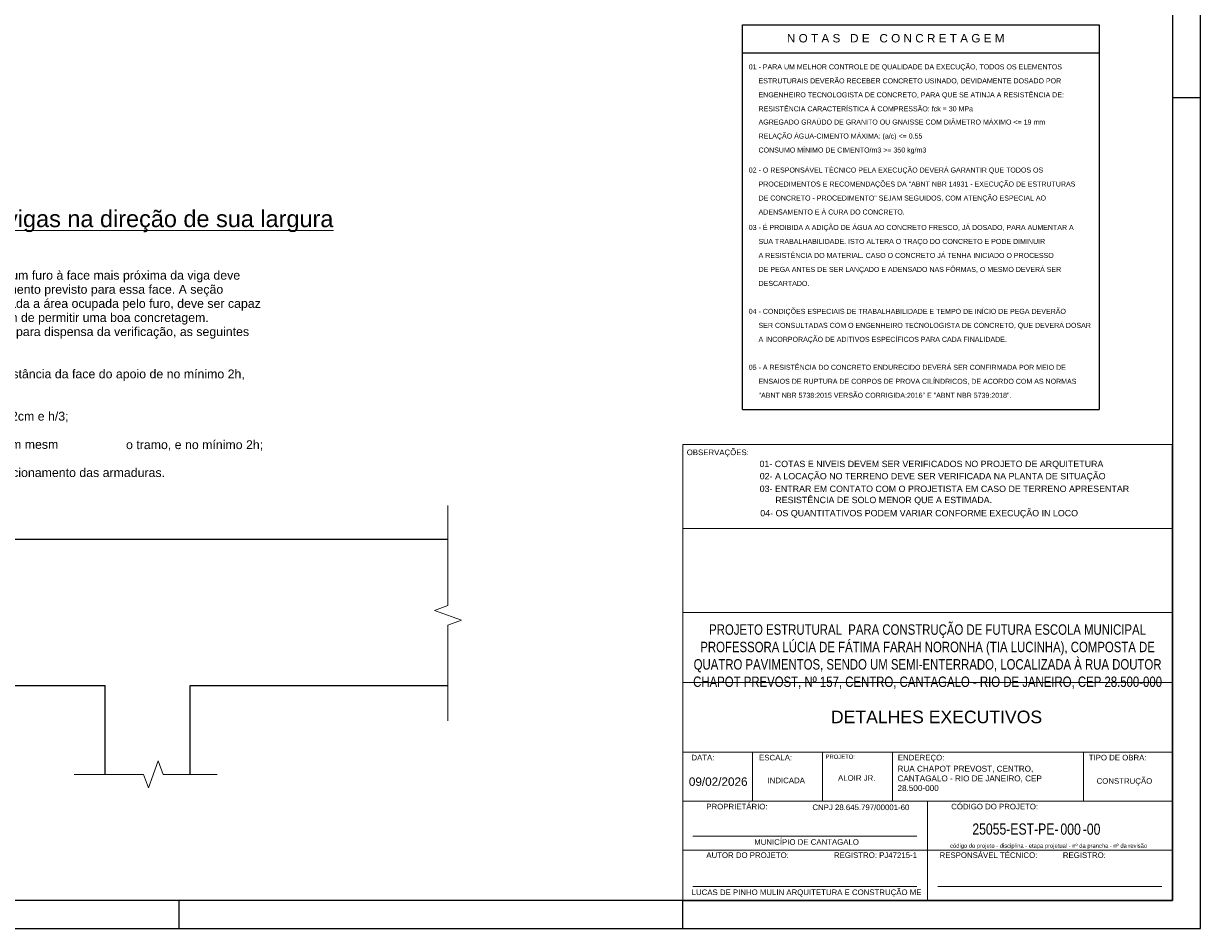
# Model space of a CAD drawing. Header units: millimetres. Extents: x 10 to 1250, y -62 to 528.
# Tile 2 of 193: x 52 to 94, y -62 to -29. Entities that reach past the tile are written whole.
import ezdxf

# ---------------------------------------------------------------- set-up
doc = ezdxf.new("R2010")
doc.units = ezdxf.units.MM
doc.header["$LTSCALE"] = 0.05
for name, color, linetype in [('1', 7, 'Continuous'), ('38', 4, 'Continuous'), ('47', 7, 'Continuous'), ('57', 160, 'Continuous'), ('FOLHA_PADRÃO', 7, 'Continuous'), ('G-ANNO-NPLT', 1, 'Continuous'), ('PENA-04', 3, 'Continuous'), ('Texto1', 1, 'Continuous'), ('TEXTO2', 4, 'Continuous')]:
    doc.layers.add(name, color=color, linetype=linetype)
for name, color, linetype, lineweight in [('Cotas', 9, 'Continuous', 5), ('G-ANNO-TEXT', 231, 'Continuous', 9), ('G-ANNO-TTLB', 6, 'Continuous', 30), ('LC-Textos', 3, 'Continuous', 20)]:
    doc.layers.add(name, color=color, linetype=linetype, lineweight=lineweight)
doc.styles.add('Arial', font='arial.ttf')
doc.styles.add('Arial_1', font='arial.ttf', dxfattribs={"height": 0.238125})
doc.styles.add('Arial_2', font='arial.ttf', dxfattribs={"height": 0.25})
doc.styles.add('Arial_3', font='arial.ttf', dxfattribs={"height": 0.1})
doc.styles.add('Arial_4', font='arial.ttf', dxfattribs={"width": 0.78, "height": 0.0002})
doc.styles.add('Arial_5', font='arial.ttf', dxfattribs={"height": 0.000175})
doc.styles.add('ESTILO-1', font='arial.ttf')
doc.styles.get("Standard").update_dxf_attribs({"font": 'arial.ttf'})

# ---------------------------------------------------------------- blocks, each defined once
blk = doc.blocks.new('A$C04FF4278')
at = {"layer": 'Texto1', "lineweight": 0, "style": 'ESTILO-1'}
for s, height, p in [('Em qualquer caso, a distância mínima de um furo à face mais próxima da viga deve ', 6.3104, (24.95, 143.21)), ('ser no mínimo igual a 5cm e duas vezes o cobrimento previsto para essa face. A seção ', 6.3104, (-0.9, 133.13)), ('remanescente nessa região, tendo sido descontada a área ocupada pelo furo, deve ser capaz ', 6.3104, (-0.04, 123.05)), ('de resistir aos esforços previstos no cálculo, além de permitir uma boa concretagem.', 6.3104, (-0.9, 112.97)), ('Devem ser respeitadas, simultaneamente, para dispensa da verificação, as seguintes ', 6.3104, (24.95, 102.89)), ('condições:', 6.31, (-0.9, 92.82)), ('a)', 6.31, (24.87, 72.66)), ('abertura em zona de tração e a uma distância da face do apoio de no mínimo 2h, ', 6.3104, (38.01, 72.66)), ('onde h é a altura da viga;', 6.3104, (38.01, 62.58)), ('b)', 6.31, (24.87, 42.42)), ('dimensão da abertura de no máximo 12cm e h/3;', 6.3104, (38.01, 42.42)), ('c)', 6.31, (24.87, 22.26)), ('distância', 6.31, (38.01, 22.26)), (' entre faces de aberturas, num mesm', 6.3104, (76.25, 22.26)), ('o tramo, e no mínimo 2h;', 6.3104, (271.14, 22.05)), ('d)', 6.31, (24.87, 2.1)), ('cobrimentos suficien', 6.3104, (38.01, 2.1)), ('tes e não seccionamento das armaduras.', 6.3104, (137.33, 2.1))]:
    blk.add_text(s, height=height, dxfattribs=at).set_placement(p)
at = {"layer": 'TEXTO2', "lineweight": 0, "style": 'ESTILO-1'}
blk.add_text('%%uFuros que atravessam vigas na direção de sua largura', height=12, dxfattribs=at).set_placement((14.02, 180.77))
blk = doc.blocks.new('A$C0988421F')
at = {"layer": 'Cotas', "linetype": 'Continuous'}
for points in [[(506.01, 56.61), (506.01, 90.82), (510.82, 92.57), (501.2, 96.07), (506.01, 97.82), (506.01, 133.59)], [(372.46, 37.5), (397.28, 37.5), (399.03, 32.69), (402.53, 42.3), (404.28, 37.5), (423.54, 37.5)]]:
    blk.add_lwpolyline(points, dxfattribs=at)
at = {"layer": 'PENA-04'}
for p, q in [((30.37, 121.53), (506.01, 121.53)), ((60.77, 69.27), (383.52, 69.27)), ((383.52, 37.5), (383.52, 69.27)), ((413.91, 37.5), (413.91, 69.27)), ((413.91, 69.27), (506.01, 69.27))]:
    blk.add_line(p, q, dxfattribs=at)
blk = doc.blocks.new('A1')
at = {"layer": 'FOLHA_PADRÃO', "color": 1, "linetype": 'Continuous'}
for points in [[(-84.1, 0), (0, 0), (0, 59.4), (-84.1, 59.4), (-84.1, 0)], [(-1, 29.708), (0, 29.708)], [(-36.5, 1.008), (-36.5, 0)], [(-18.5, 0), (-18.5, 1.008)]]:
    blk.add_lwpolyline(points, dxfattribs=at)
at = {"layer": 'FOLHA_PADRÃO', "color": 6, "linetype": 'Continuous'}
blk.add_lwpolyline([(-83.1, 58.4), (-1, 58.4), (-1, 1), (-83.1, 1), (-83.1, 58.4)], dxfattribs=at)
blk = doc.blocks.new('A$Cdb4c231e')
at = {"layer": 'G-ANNO-TTLB'}
for p, q in [((17.5, 16.538), (17.5, 0.236)), ((17.5, 0.236), (0, 0.236))]:
    blk.add_line(p, q, dxfattribs=at)
at = {"layer": 'LC-Textos'}
for p, q in [((0, 0.236), (0, 16.538)), ((0, 16.538), (17.5, 16.538)), ((17.5, 13.538), (0, 13.538)), ((17.5, 13.538), (0, 13.538)), ((17.5, 10.534), (0, 10.534)), ((0, 0.236), (0, 8.874)), ((17.5, 8.034), (0, 8.034)), ((17.5, 5.534), (0, 5.534)), ((2.5, 3.784), (2.5, 5.534)), ((5, 3.784), (5, 5.534)), ((7.5, 3.784), (7.5, 5.534)), ((14.321, 5.534), (14.321, 3.784)), ((17.5, 3.784), (0, 3.784)), ((8.75, 3.784), (8.75, 0.236)), ((8.365, 2.534), (0.365, 2.534)), ((17.5, 2.034), (0, 2.034)), ((8.365, 0.736), (0.365, 0.736)), ((17.115, 0.736), (9.115, 0.736))]:
    blk.add_line(p, q, dxfattribs=at)
at = {"layer": 'G-ANNO-NPLT', "lineweight": 30, "attachment_point": 1}
for s, insert, char_height, width, style in [('\\pxqc;{\\H1.33333x;PROJETO ESTRUTURAL  PARA CONSTRUÇÃO DE FUTURA ESCOLA MUNICIPAL PROFESSORA LÚCIA DE FÁTIMA FARAH NORONHA (TIA LUCINHA), COMPOSTA DE QUATRO PAVIMENTOS, SENDO UM SEMI-ENTERRADO, LOCALIZADA À RUA DOUTOR CHAPOT PREVOST, Nº 157, CENTRO, CANTAGALO - RIO DE JANEIRO, CEP 28.500-000}', (0, 10.109), 0.279846, 17.5, 'Arial_4'), ('{\\H0.83333x;RUA CHAPOT PREVOST, CENTRO,\\PCANTAGALO - RIO DE JANEIRO, CEP\\P28.500-000}', (7.676, 5.053), 0.25, 6.64551, 'Arial_1'), ('09/02/2026', (0.221, 4.636), 0.3, 2.59747, 'Arial_2'), ('INDICADA', (3.032, 4.629), 0.2, 1.05823, 'Arial'), ('ALOIR JR.', (5.551, 4.716), 0.2, 2.49746, 'Arial'), ('CONSTRUÇÃO', (14.79, 4.609), 0.2, 1.36287, 'Arial'), ('25055-EST-PE-', (10.35, 2.991), 0.4, 4.11266, 'Arial_4'), ('-00', (14.296, 2.987), 0.4, 0.94519, 'Arial_4'), ('\\pxqc;MUNICÍPIO DE CANTAGALO', (0, 2.428), 0.2, 8.85342, 'Arial'), ('\\pxqc;LUCAS DE PINHO MULIN ARQUITETURA E CONSTRUÇÃO ME', (0, 0.63), 0.2, 8.85342, 'Arial')]:
    blk.add_mtext(s, dxfattribs=dict(at, insert=insert, char_height=char_height, width=width, style=style))
at = {"layer": 'G-ANNO-TEXT', "color": 7, "attachment_point": 1}
for s, insert, char_height, width, style in [('OBSERVAÇÕES:', (0.145, 16.358), 0.2, 2.74979, 'Arial'), ('DATA:', (0.313, 5.445), 0.2, 1.01814, 'Arial'), ('ESCALA:', (2.731, 5.445), 0.2, 1.46709, 'Arial'), ('PROJETO:', (5.106, 5.451), 0.15, 1.27468, 'Arial_5'), ('ENDEREÇO:', (7.688, 5.445), 0.2, 2.05232, 'Arial'), ('TIPO DE OBRA:', (14.509, 5.445), 0.2, 2.54937, 'Arial'), ('PROPRIETÁRIO:', (0.845, 3.694), 0.2, 2.70169, 'Arial'), ('CNPJ 28.645.797/00001-60', (4.635, 3.668), 0.2, 3.72505, 'Arial'), ('CÓDIGO DO PROJETO:', (9.595, 3.694), 0.2, 3.81603, 'Arial'), ('código do projeto - disciplina - etapa projetual - nº da prancha - nº da revisão    ', (9.556, 2.268), 0.1483, 7.26198, 'Arial'), ('AUTOR DO PROJETO:       ', (0.845, 1.958), 0.2, 7.90456, 'Arial'), ('REGISTRO: PJ47215-1       ', (5.406, 1.958), 0.2, 7.90456, 'Arial'), ('RESPONSÁVEL TÉCNICO:      ', (9.179, 1.958), 0.2, 9.26657, 'Arial'), ('REGISTRO:    ', (13.583, 1.958), 0.2, 9.26657, 'Arial')]:
    blk.add_mtext(s, dxfattribs=dict(at, insert=insert, char_height=char_height, width=width, style=style))

msp = doc.modelspace()

# ---------------------------------------------------------------- linework, layer by layer
at = {"layer": '38', "linetype": 'Continuous'}
for p, q in [((78.0505, -43.1118), (78.0505, -29.3704)), ((78.0505, -29.3704), (90.8027, -29.3704)), ((90.8027, -29.3704), (90.8027, -43.1118)), ((78.0505, -30.3704), (90.8027, -30.3704)), ((78.0505, -43.1118), (90.8027, -43.1118))]:
    msp.add_line(p, q, dxfattribs=at)

# ---------------------------------------------------------------- block references
for name, p in [('A1', (94.4174, -61.6711)), ('A1', (94.4174, -61.6711)), ('A$Cdb4c231e', (75.9174, -60.9073))]:
    msp.add_blockref(name, p)
at = {"layer": 'TEXTO2'}
for name, p, xscale, yscale, zscale in [('A$C04FF4278', (42.4722, -45.6359), 0.05, 0.05, 0.05), ('A$C0988421F', (16.9275, -59.9118), 0.1, 0.1, 0.1)]:
    msp.add_blockref(name, p, dxfattribs=dict(at, xscale=xscale, yscale=yscale, zscale=zscale))

# ---------------------------------------------------------------- texts
at = {"layer": '1', "linetype": 'Continuous'}
for s, p in [('01 - PARA UM MELHOR CONTROLE DE QUALIDADE DA EXECUÇÃO, TODOS OS ELEMENTOS', (78.2789, -30.958)), ('     ESTRUTURAIS DEVERÃO RECEBER CONCRETO USINADO, DEVIDAMENTE DOSADO POR ', (78.2789, -31.458)), ('     ENGENHEIRO TECNOLOGISTA DE CONCRETO, PARA QUE SE ATINJA A RESISTÊNCIA DE:', (78.2789, -31.958)), ('     AGREGADO GRAÚDO DE GRANITO OU GNAISSE COM DIÂMETRO MÁXIMO <= 19 mm', (78.2789, -32.9317)), ('     RELAÇÃO ÁGUA-CIMENTO MÁXIMA: (a/c) <= 0.55', (78.2789, -33.4317)), ('     CONSUMO MÍNIMO DE CIMENTO/m3 >= 350 kg/m3', (78.2789, -33.9317)), ('02 - O RESPONSÁVEL TÉCNICO PELA EXECUÇÃO DEVERÁ GARANTIR QUE TODOS OS', (78.2789, -34.6476)), ('     PROCEDIMENTOS E RECOMENDAÇÕES DA "ABNT NBR 14931 - EXECUÇÃO DE ESTRUTURAS', (78.2789, -35.1476)), ('     DE CONCRETO - PROCEDIMENTO" SEJAM SEGUIDOS, COM ATENÇÃO ESPECIAL AO', (78.2789, -35.6476)), ('     ADENSAMENTO E À CURA DO CONCRETO.', (78.2789, -36.1476)), ('03 - É PROIBIDA A ADIÇÃO DE ÁGUA AO CONCRETO FRESCO, JÁ DOSADO, PARA AUMENTAR A', (78.2789, -36.6994)), ('     SUA TRABALHABILIDADE. ISTO ALTERA O TRAÇO DO CONCRETO E PODE DIMINUIR', (78.2789, -37.1994)), ('     A RESISTÊNCIA DO MATERIAL. CASO O CONCRETO JÁ TENHA INICIADO O PROCESSO', (78.2789, -37.6994)), ('     DE PEGA ANTES DE SER LANÇADO E ADENSADO NAS FÔRMAS, O MESMO DEVERÁ SER', (78.2789, -38.1994)), ('     DESCARTADO.', (78.2789, -38.6994)), ('04 - CONDIÇÕES ESPECIAIS DE TRABALHABILIDADE E TEMPO DE INÍCIO DE PEGA DEVERÃO', (78.2789, -39.6994)), ('     SER CONSULTADAS COM O ENGENHEIRO TECNOLOGISTA DE CONCRETO, QUE DEVERÁ DOSAR', (78.2789, -40.1994)), ('     A INCORPORAÇÃO DE ADITIVOS ESPECÍFICOS PARA CADA FINALIDADE.', (78.2789, -40.6994)), ('05 - A RESISTÊNCIA DO CONCRETO ENDURECIDO DEVERÁ SER CONFIRMADA POR MEIO DE ', (78.2789, -41.6994)), ('     ENSAIOS DE RUPTURA DE CORPOS DE PROVA CILÍNDRICOS, DE ACORDO COM AS NORMAS', (78.2789, -42.1994)), ('     "ABNT NBR 5738:2015 VERSÃO CORRIGIDA:2016" E "ABNT NBR 5739:2018".', (78.2789, -42.6994))]:
    msp.add_text(s, height=0.18, dxfattribs=at).set_placement(p)
at = {"layer": '47', "linetype": 'Continuous'}
msp.add_text('N O T A S   D E   C O N C R E T A G E M', height=0.3, dxfattribs=at).set_placement((79.6405, -29.9945))
at = {"layer": '57', "linetype": 'Continuous'}
msp.add_text('     RESISTÊNCIA CARACTERÍSTICA À COMPRESSÃO: fck = 30 MPa', height=0.18, dxfattribs=at).set_placement((78.2789, -32.458))
at = {"layer": 'FOLHA_PADRÃO', "color": 3, "style": 'Arial'}
for s, p in [('01- COTAS E NIVEIS DEVEM SER VERIFICADOS NO PROJETO DE ARQUITETURA', (78.6621, -45.1769)), ('02- A LOCAÇÃO NO TERRENO DEVE SER VERIFICADA NA PLANTA DE SITUAÇÃO', (78.6705, -45.6138)), ('03- ENTRAR EM CONTATO COM O PROJETISTA EM CASO DE TERRENO APRESENTAR ', (78.6688, -46.0663)), ('RESISTÊNCIA DE SOLO MENOR QUE A ESTIMADA.', (79.2269, -46.4657)), ('04- OS QUANTITATIVOS PODEM VARIAR CONFORME EXECUÇÃO IN LOCO', (78.6898, -46.9361))]:
    msp.add_text(s, height=0.2268, dxfattribs=at).set_placement(p)
at = {"layer": 'G-ANNO-NPLT', "lineweight": 30, "attachment_point": 1}
for s, insert, char_height, width, style in [('DETALHES EXECUTIVOS', (81.2156, -53.883), 0.45, 17.5, 'Arial_3'), ('000', (89.4146, -57.9203), 0.4, 0.94519, 'Arial_4')]:
    msp.add_mtext(s, dxfattribs=dict(at, insert=insert, char_height=char_height, width=width, style=style))

doc.saveas('drawing.dxf')
